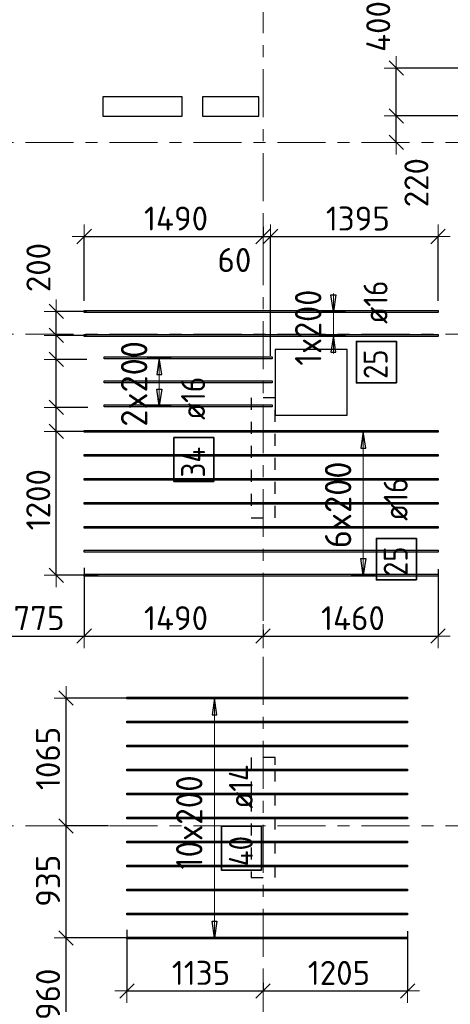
# Model space of a CAD drawing. Header units: metres. Extents: x -38 to 97, y -15 to 21.
# Tile 7 of 132: x 7.12 to 10.71, y 1.81 to 10.02. Entities that reach past the tile are written whole.
import ezdxf

# ---------------------------------------------------------------- set-up
doc = ezdxf.new("R2010")
doc.units = ezdxf.units.M
doc.header["$PDMODE"] = 65
for name, pattern in [('______11', [0.5, 0.4, -0.05, 0, -0.05]), ('______2', [0.0405, 0.03, -0.0105]), ('______5', [1.1, 0.8, -0.1, 0.1, -0.1])]:
    doc.linetypes.add(name, pattern=pattern)
for name, color, linetype, lineweight in [('XR$2$Осевая линия (1)', 7, '______5', 13), ('XR$4$Перекрытие (1)', 7, 'Continuous', 35), ('XR$4$Размерная линия (1)', 7, 'Continuous', 13)]:
    doc.layers.add(name, color=color, linetype=linetype, lineweight=lineweight)
doc.layers.add('XR$4$Арм.стержн.Доп. Арм верхн.зоны Х', color=7, linetype='Continuous', lineweight=35, true_color=0x8c8cff)
doc.layers.add('XR$6$Стена_ бетон несущ.', color=7, linetype='Continuous', lineweight=70, true_color=0xb4b496)
doc.styles.add('ISOCPEUR', font='txt')
doc.dimstyles.new('DIMSTYLE_3', dxfattribs={"dimtxt": 0.2, "dimasz": 0.2, "dimexe": 0, "dimexo": 0, "dimgap": 0.1, "dimtad": 2, "dimdec": 0, "dimlfac": 1000, "dimrnd": 5, "dimzin": 12, "dimdsep": 46, "dimtxsty": 'ISOCPEUR', "dimblk1": 'ALL_ML_STRICH', "dimblk2": 'ALL_ML_STRICH', "dimsah": 1, "dimcen": 0, "dimclrd": 7, "dimclre": 256, "dimclrt": 7, "dimadec": 0, "dimazin": 0, "dimtfac": 1, "dimtdec": 0, "dimtix": 1, "dimtmove": 2, "dimatfit": 3, "dimfxl": 0, "dimtzin": 0, "dimlwd": 0, "dimlwe": -3, "dimarcsym": 0})
doc.dimstyles.new('DIMSTYLE_33', dxfattribs={"dimtxt": 0.2, "dimasz": 0.2, "dimexe": 0, "dimexo": 0, "dimgap": 0.1, "dimtad": 2, "dimdec": 0, "dimlfac": 1000, "dimrnd": 5, "dimzin": 12, "dimdsep": 46, "dimtxsty": 'ISOCPEUR', "dimblk1": 'ALL_ML_STRICH', "dimblk2": 'ALL_ML_STRICH', "dimsah": 1, "dimcen": 0, "dimclrd": 7, "dimclre": 256, "dimclrt": 7, "dimadec": 0, "dimazin": 0, "dimtfac": 1, "dimtdec": 0, "dimtix": 1, "dimtmove": 2, "dimatfit": 3, "dimfxl": 0, "dimtvp": 1.2, "dimtzin": 0, "dimlwd": 0, "dimlwe": -3, "dimarcsym": 0})
doc.dimstyles.new('DIMSTYLE_34', dxfattribs={"dimtxt": 0.2, "dimasz": 0.2, "dimexe": 0, "dimexo": 0, "dimgap": 0.1, "dimtad": 0, "dimdec": 0, "dimlfac": 1000, "dimrnd": 5, "dimzin": 12, "dimdsep": 46, "dimtxsty": 'ISOCPEUR', "dimblk1": 'ALL_ML_STRICH', "dimblk2": 'ALL_ML_STRICH', "dimsah": 1, "dimcen": 0, "dimclrd": 7, "dimclre": 256, "dimclrt": 7, "dimadec": 0, "dimazin": 0, "dimtfac": 1, "dimtdec": 0, "dimtix": 1, "dimtmove": 2, "dimatfit": 3, "dimfxl": 0, "dimtvp": 1.2, "dimtzin": 0, "dimlwd": 0, "dimlwe": -3, "dimarcsym": 0})

# ---------------------------------------------------------------- blocks, each defined once
blk = doc.blocks.new('ALL_ML_STRICH')
at = {"color": 0, "linetype": 'ByBlock', "lineweight": -2}
for p, q in [((0, -0.5), (0, 0.5)), ((-1, 0), (0.5, 0)), ((-0.3, -0.3), (0.3, 0.3))]:
    blk.add_line(p, q, dxfattribs=at)
blk = doc.blocks.new('*D284')
at = {"layer": 'DEFPOINTS', "color": 7, "linetype": 'Continuous', "lineweight": 13, "transparency": 33554687}
for p in [(7.7164, 6.5906), (7.4257, 5.3906), (7.7943, 5.3906)]:
    blk.add_point(p, dxfattribs=at)
at = {"layer": 'XR$4$Размерная линия (1)', "color": 9, "linetype": 'Continuous', "lineweight": -2, "true_color": 0xc7c7c7, "transparency": 33554687}
for p, q in [((7.6964, 6.5906), (7.4257, 6.5906)), ((7.7743, 5.3906), (7.4257, 5.3906))]:
    blk.add_line(p, q, dxfattribs=at)
at = {"layer": 'XR$4$Размерная линия (1)', "color": 7, "linetype": 'Continuous', "lineweight": -2, "transparency": 33554687}
blk.add_line((7.4257, 5.3906), (7.4257, 6.5906), dxfattribs=at)
at = {"layer": 'XR$4$Размерная линия (1)', "color": 7, "linetype": 'Continuous', "lineweight": 13, "transparency": 33554687, "xscale": 0.2, "yscale": 0.2, "zscale": 0.2}
for p, rotation in [((7.4257, 6.5906), 90), ((7.4257, 5.3906), 270)]:
    blk.add_blockref('ALL_ML_STRICH', p, dxfattribs=dict(at, rotation=rotation))
at = {"layer": 'XR$4$Размерная линия (1)', "color": 7, "linetype": 'Continuous', "lineweight": 13, "transparency": 33554687, "insert": (7.2757, 6.0206), "char_height": 0.2, "width": 0.8, "attachment_point": 5, "rotation": 90, "style": 'ISOCPEUR'}
blk.add_mtext('\\A1;{1200}', dxfattribs=at)
blk = doc.blocks.new('*D285')
at = {"layer": 'DEFPOINTS', "color": 7, "linetype": 'Continuous', "lineweight": 13, "transparency": 33554687}
for p in [(7.7099, 6.7906), (7.4257, 6.5906), (7.7164, 6.5906)]:
    blk.add_point(p, dxfattribs=at)
at = {"layer": 'XR$4$Размерная линия (1)', "color": 9, "linetype": 'Continuous', "lineweight": -2, "true_color": 0xc7c7c7, "transparency": 33554687}
for p, q in [((7.6899, 6.7906), (7.4257, 6.7906)), ((7.6964, 6.5906), (7.4257, 6.5906))]:
    blk.add_line(p, q, dxfattribs=at)
at = {"layer": 'XR$4$Размерная линия (1)', "color": 7, "linetype": 'Continuous', "lineweight": -2, "transparency": 33554687}
blk.add_line((7.4257, 6.5906), (7.4257, 6.7906), dxfattribs=at)
at = {"layer": 'XR$4$Размерная линия (1)', "color": 7, "linetype": 'Continuous', "lineweight": 13, "transparency": 33554687, "xscale": 0.2, "yscale": 0.2, "zscale": 0.2}
for p, rotation in [((7.4257, 6.7906), 90), ((7.4257, 6.5906), 270)]:
    blk.add_blockref('ALL_ML_STRICH', p, dxfattribs=dict(at, rotation=rotation))
at = {"layer": 'XR$4$Размерная линия (1)', "color": 7, "linetype": 'Continuous', "lineweight": 13, "transparency": 33554687, "insert": (6.9496, 6.1801), "char_height": 0.2, "width": 0.6, "attachment_point": 5, "rotation": 90, "style": 'ISOCPEUR'}
blk.add_mtext('\\A1;{200}', dxfattribs=at)
blk = doc.blocks.new('*D286')
at = {"layer": 'DEFPOINTS', "color": 7, "linetype": 'Continuous', "lineweight": 13, "transparency": 33554687}
for p in [(7.7009, 7.1906), (7.4257, 6.7906), (7.7099, 6.7906)]:
    blk.add_point(p, dxfattribs=at)
at = {"layer": 'XR$4$Размерная линия (1)', "color": 9, "linetype": 'Continuous', "lineweight": -2, "true_color": 0xc7c7c7, "transparency": 33554687}
for p, q in [((7.6809, 7.1906), (7.4257, 7.1906)), ((7.6899, 6.7906), (7.4257, 6.7906))]:
    blk.add_line(p, q, dxfattribs=at)
at = {"layer": 'XR$4$Размерная линия (1)', "color": 7, "linetype": 'Continuous', "lineweight": -2, "transparency": 33554687}
blk.add_line((7.4257, 6.7906), (7.4257, 7.1906), dxfattribs=at)
at = {"layer": 'XR$4$Размерная линия (1)', "color": 7, "linetype": 'Continuous', "lineweight": 13, "transparency": 33554687, "xscale": 0.2, "yscale": 0.2, "zscale": 0.2}
for p, rotation in [((7.4257, 7.1906), 90), ((7.4257, 6.7906), 270)]:
    blk.add_blockref('ALL_ML_STRICH', p, dxfattribs=dict(at, rotation=rotation))
at = {"layer": 'XR$4$Размерная линия (1)', "color": 7, "linetype": 'Continuous', "lineweight": 13, "transparency": 33554687, "insert": (6.7927, 6.7597), "char_height": 0.2, "width": 0.6, "attachment_point": 5, "rotation": 90, "style": 'ISOCPEUR'}
blk.add_mtext('\\A1;{400}', dxfattribs=at)
blk = doc.blocks.new('*D287')
at = {"layer": 'DEFPOINTS', "color": 7, "linetype": 'Continuous', "lineweight": 13, "transparency": 33554687}
for p in [(7.7009, 7.3906), (7.4257, 7.1906), (7.7009, 7.1906)]:
    blk.add_point(p, dxfattribs=at)
at = {"layer": 'XR$4$Размерная линия (1)', "color": 9, "linetype": 'Continuous', "lineweight": -2, "true_color": 0xc7c7c7, "transparency": 33554687}
for p, q in [((7.6809, 7.3906), (7.4257, 7.3906)), ((7.6809, 7.1906), (7.4257, 7.1906))]:
    blk.add_line(p, q, dxfattribs=at)
at = {"layer": 'XR$4$Размерная линия (1)', "color": 7, "linetype": 'Continuous', "lineweight": -2, "transparency": 33554687}
blk.add_line((7.4257, 7.1906), (7.4257, 7.3906), dxfattribs=at)
at = {"layer": 'XR$4$Размерная линия (1)', "color": 7, "linetype": 'Continuous', "lineweight": 13, "transparency": 33554687, "xscale": 0.2, "yscale": 0.2, "zscale": 0.2}
for p, rotation in [((7.4257, 7.3906), 90), ((7.4257, 7.1906), 270)]:
    blk.add_blockref('ALL_ML_STRICH', p, dxfattribs=dict(at, rotation=rotation))
at = {"layer": 'XR$4$Размерная линия (1)', "color": 7, "linetype": 'Continuous', "lineweight": 13, "transparency": 33554687, "insert": (6.9317, 7.564), "char_height": 0.2, "width": 0.6, "attachment_point": 5, "rotation": 90, "style": 'ISOCPEUR'}
blk.add_mtext('\\A1;{200}', dxfattribs=at)
blk = doc.blocks.new('*D288')
at = {"layer": 'DEFPOINTS', "color": 7, "linetype": 'Continuous', "lineweight": 13, "transparency": 33554687}
for p in [(7.7009, 7.5906), (7.4257, 7.3906), (7.7009, 7.3906)]:
    blk.add_point(p, dxfattribs=at)
at = {"layer": 'XR$4$Размерная линия (1)', "color": 9, "linetype": 'Continuous', "lineweight": -2, "true_color": 0xc7c7c7, "transparency": 33554687}
for p, q in [((7.6809, 7.5906), (7.4257, 7.5906)), ((7.6809, 7.3906), (7.4257, 7.3906))]:
    blk.add_line(p, q, dxfattribs=at)
at = {"layer": 'XR$4$Размерная линия (1)', "color": 7, "linetype": 'Continuous', "lineweight": -2, "transparency": 33554687}
blk.add_line((7.4257, 7.3906), (7.4257, 7.5906), dxfattribs=at)
at = {"layer": 'XR$4$Размерная линия (1)', "color": 7, "linetype": 'Continuous', "lineweight": 13, "transparency": 33554687, "xscale": 0.2, "yscale": 0.2, "zscale": 0.2}
for p, rotation in [((7.4257, 7.5906), 90), ((7.4257, 7.3906), 270)]:
    blk.add_blockref('ALL_ML_STRICH', p, dxfattribs=dict(at, rotation=rotation))
at = {"layer": 'XR$4$Размерная линия (1)', "color": 7, "linetype": 'Continuous', "lineweight": 13, "transparency": 33554687, "insert": (7.2773, 7.9568), "char_height": 0.2, "width": 0.6, "attachment_point": 5, "rotation": 90, "style": 'ISOCPEUR'}
blk.add_mtext('\\A1;{200}', dxfattribs=at)
blk = doc.blocks.new('*D291')
at = {"layer": 'DEFPOINTS', "color": 7, "linetype": 'Continuous', "lineweight": 13, "transparency": 33554687}
for p in [(7.6584, 5.4737), (6.8857, 4.8831), (6.8857, 4.5149)]:
    blk.add_point(p, dxfattribs=at)
at = {"layer": 'XR$4$Размерная линия (1)', "color": 9, "linetype": 'Continuous', "lineweight": -2, "true_color": 0xc7c7c7, "transparency": 33554687}
for p, q in [((7.6584, 5.4537), (7.6584, 4.8831)), ((6.8857, 4.5349), (6.8857, 4.8831))]:
    blk.add_line(p, q, dxfattribs=at)
at = {"layer": 'XR$4$Размерная линия (1)', "color": 7, "linetype": 'Continuous', "lineweight": -2, "transparency": 33554687}
blk.add_line((6.8857, 4.8831), (7.6584, 4.8831), dxfattribs=at)
at = {"layer": 'XR$4$Размерная линия (1)', "color": 7, "linetype": 'Continuous', "lineweight": 13, "transparency": 33554687, "xscale": 0.2, "yscale": 0.2, "zscale": 0.2, "rotation": 180}
blk.add_blockref('ALL_ML_STRICH', (6.8857, 4.8831), dxfattribs=at)
at = {"layer": 'XR$4$Размерная линия (1)', "color": 7, "linetype": 'Continuous', "lineweight": 13, "transparency": 33554687, "xscale": 0.2, "yscale": 0.2, "zscale": 0.2}
blk.add_blockref('ALL_ML_STRICH', (7.6584, 4.8831), dxfattribs=at)
at = {"layer": 'XR$4$Размерная линия (1)', "color": 7, "linetype": 'Continuous', "lineweight": 13, "transparency": 33554687, "insert": (7.2821, 5.0331), "char_height": 0.2, "width": 0.6, "attachment_point": 5, "style": 'ISOCPEUR'}
blk.add_mtext('\\A1;{775}', dxfattribs=at)
blk = doc.blocks.new('*D292')
at = {"layer": 'DEFPOINTS', "color": 7, "linetype": 'Continuous', "lineweight": 13, "transparency": 33554687}
for p in [(7.6584, 5.4737), (9.15, 4.9547), (7.6584, 4.8831)]:
    blk.add_point(p, dxfattribs=at)
at = {"layer": 'XR$4$Размерная линия (1)', "color": 9, "linetype": 'Continuous', "lineweight": -2, "true_color": 0xc7c7c7, "transparency": 33554687}
for p, q in [((7.6584, 5.4537), (7.6584, 4.8831)), ((9.15, 4.9347), (9.15, 4.8831))]:
    blk.add_line(p, q, dxfattribs=at)
at = {"layer": 'XR$4$Размерная линия (1)', "color": 7, "linetype": 'Continuous', "lineweight": -2, "transparency": 33554687}
blk.add_line((7.6584, 4.8831), (9.15, 4.8831), dxfattribs=at)
at = {"layer": 'XR$4$Размерная линия (1)', "color": 7, "linetype": 'Continuous', "lineweight": 13, "transparency": 33554687, "xscale": 0.2, "yscale": 0.2, "zscale": 0.2, "rotation": 180}
blk.add_blockref('ALL_ML_STRICH', (7.6584, 4.8831), dxfattribs=at)
at = {"layer": 'XR$4$Размерная линия (1)', "color": 7, "linetype": 'Continuous', "lineweight": 13, "transparency": 33554687, "xscale": 0.2, "yscale": 0.2, "zscale": 0.2}
blk.add_blockref('ALL_ML_STRICH', (9.15, 4.8831), dxfattribs=at)
at = {"layer": 'XR$4$Размерная линия (1)', "color": 7, "linetype": 'Continuous', "lineweight": 13, "transparency": 33554687, "insert": (8.4242, 5.0331), "char_height": 0.2, "width": 0.8, "attachment_point": 5, "style": 'ISOCPEUR'}
blk.add_mtext('\\A1;{1490}', dxfattribs=at)
blk = doc.blocks.new('*D293')
at = {"layer": 'DEFPOINTS', "color": 7, "linetype": 'Continuous', "lineweight": 13, "transparency": 33554687}
for p in [(10.6084, 5.4607), (9.15, 4.9547), (9.15, 4.8831)]:
    blk.add_point(p, dxfattribs=at)
at = {"layer": 'XR$4$Размерная линия (1)', "color": 9, "linetype": 'Continuous', "lineweight": -2, "true_color": 0xc7c7c7, "transparency": 33554687}
for p, q in [((10.6084, 5.4407), (10.6084, 4.8831)), ((9.15, 4.9347), (9.15, 4.8831))]:
    blk.add_line(p, q, dxfattribs=at)
at = {"layer": 'XR$4$Размерная линия (1)', "color": 7, "linetype": 'Continuous', "lineweight": -2, "transparency": 33554687}
blk.add_line((9.15, 4.8831), (10.6084, 4.8831), dxfattribs=at)
at = {"layer": 'XR$4$Размерная линия (1)', "color": 7, "linetype": 'Continuous', "lineweight": 13, "transparency": 33554687, "xscale": 0.2, "yscale": 0.2, "zscale": 0.2, "rotation": 180}
blk.add_blockref('ALL_ML_STRICH', (9.15, 4.8831), dxfattribs=at)
at = {"layer": 'XR$4$Размерная линия (1)', "color": 7, "linetype": 'Continuous', "lineweight": 13, "transparency": 33554687, "xscale": 0.2, "yscale": 0.2, "zscale": 0.2}
blk.add_blockref('ALL_ML_STRICH', (10.6084, 4.8831), dxfattribs=at)
at = {"layer": 'XR$4$Размерная линия (1)', "color": 7, "linetype": 'Continuous', "lineweight": 13, "transparency": 33554687, "insert": (9.8992, 5.0331), "char_height": 0.2, "width": 0.8, "attachment_point": 5, "style": 'ISOCPEUR'}
blk.add_mtext('\\A1;{1460}', dxfattribs=at)
blk = doc.blocks.new('*D296')
at = {"layer": 'DEFPOINTS', "color": 7, "linetype": 'Continuous', "lineweight": 13, "transparency": 33554687}
for p in [(8.0146, 2.4541), (9.15, 1.9726), (8.0146, 1.9247)]:
    blk.add_point(p, dxfattribs=at)
at = {"layer": 'XR$4$Размерная линия (1)', "color": 9, "linetype": 'Continuous', "lineweight": -2, "true_color": 0xc7c7c7, "transparency": 33554687}
for p, q in [((8.0146, 2.4341), (8.0146, 1.9247)), ((9.15, 1.9926), (9.15, 1.9247))]:
    blk.add_line(p, q, dxfattribs=at)
at = {"layer": 'XR$4$Размерная линия (1)', "color": 7, "linetype": 'Continuous', "lineweight": -2, "transparency": 33554687}
blk.add_line((8.0146, 1.9247), (9.15, 1.9247), dxfattribs=at)
at = {"layer": 'XR$4$Размерная линия (1)', "color": 7, "linetype": 'Continuous', "lineweight": 13, "transparency": 33554687, "xscale": 0.2, "yscale": 0.2, "zscale": 0.2, "rotation": 180}
blk.add_blockref('ALL_ML_STRICH', (8.0146, 1.9247), dxfattribs=at)
at = {"layer": 'XR$4$Размерная линия (1)', "color": 7, "linetype": 'Continuous', "lineweight": 13, "transparency": 33554687, "xscale": 0.2, "yscale": 0.2, "zscale": 0.2}
blk.add_blockref('ALL_ML_STRICH', (9.15, 1.9247), dxfattribs=at)
at = {"layer": 'XR$4$Размерная линия (1)', "color": 7, "linetype": 'Continuous', "lineweight": 13, "transparency": 33554687, "insert": (8.6323, 2.0747), "char_height": 0.2, "width": 0.8, "attachment_point": 5, "style": 'ISOCPEUR'}
blk.add_mtext('\\A1;{1135}', dxfattribs=at)
blk = doc.blocks.new('*D297')
at = {"layer": 'DEFPOINTS', "color": 7, "linetype": 'Continuous', "lineweight": 13, "transparency": 33554687}
for p in [(10.3546, 2.4414), (9.15, 1.9726), (9.15, 1.9247)]:
    blk.add_point(p, dxfattribs=at)
at = {"layer": 'XR$4$Размерная линия (1)', "color": 9, "linetype": 'Continuous', "lineweight": -2, "true_color": 0xc7c7c7, "transparency": 33554687}
for p, q in [((10.3546, 2.4214), (10.3546, 1.9247)), ((9.15, 1.9926), (9.15, 1.9247))]:
    blk.add_line(p, q, dxfattribs=at)
at = {"layer": 'XR$4$Размерная линия (1)', "color": 7, "linetype": 'Continuous', "lineweight": -2, "transparency": 33554687}
blk.add_line((9.15, 1.9247), (10.3546, 1.9247), dxfattribs=at)
at = {"layer": 'XR$4$Размерная линия (1)', "color": 7, "linetype": 'Continuous', "lineweight": 13, "transparency": 33554687, "xscale": 0.2, "yscale": 0.2, "zscale": 0.2, "rotation": 180}
blk.add_blockref('ALL_ML_STRICH', (9.15, 1.9247), dxfattribs=at)
at = {"layer": 'XR$4$Размерная линия (1)', "color": 7, "linetype": 'Continuous', "lineweight": 13, "transparency": 33554687, "xscale": 0.2, "yscale": 0.2, "zscale": 0.2}
blk.add_blockref('ALL_ML_STRICH', (10.3546, 1.9247), dxfattribs=at)
at = {"layer": 'XR$4$Размерная линия (1)', "color": 7, "linetype": 'Continuous', "lineweight": 13, "transparency": 33554687, "insert": (9.7823, 2.0747), "char_height": 0.2, "width": 0.8, "attachment_point": 5, "style": 'ISOCPEUR'}
blk.add_mtext('\\A1;{1205}', dxfattribs=at)
blk = doc.blocks.new('*D298')
at = {"layer": 'DEFPOINTS', "color": 7, "linetype": 'Continuous', "lineweight": 13, "transparency": 33554687}
for p in [(7.6584, 8.2156), (9.15, 8.2772), (7.6584, 7.6586)]:
    blk.add_point(p, dxfattribs=at)
at = {"layer": 'XR$4$Размерная линия (1)', "color": 9, "linetype": 'Continuous', "lineweight": -2, "true_color": 0xc7c7c7, "transparency": 33554687}
for p, q in [((9.15, 8.2972), (9.15, 8.2156)), ((7.6584, 7.6786), (7.6584, 8.2156))]:
    blk.add_line(p, q, dxfattribs=at)
at = {"layer": 'XR$4$Размерная линия (1)', "color": 7, "linetype": 'Continuous', "lineweight": -2, "transparency": 33554687}
blk.add_line((7.6584, 8.2156), (9.15, 8.2156), dxfattribs=at)
at = {"layer": 'XR$4$Размерная линия (1)', "color": 7, "linetype": 'Continuous', "lineweight": 13, "transparency": 33554687, "xscale": 0.2, "yscale": 0.2, "zscale": 0.2, "rotation": 180}
blk.add_blockref('ALL_ML_STRICH', (7.6584, 8.2156), dxfattribs=at)
at = {"layer": 'XR$4$Размерная линия (1)', "color": 7, "linetype": 'Continuous', "lineweight": 13, "transparency": 33554687, "xscale": 0.2, "yscale": 0.2, "zscale": 0.2}
blk.add_blockref('ALL_ML_STRICH', (9.15, 8.2156), dxfattribs=at)
at = {"layer": 'XR$4$Размерная линия (1)', "color": 7, "linetype": 'Continuous', "lineweight": 13, "transparency": 33554687, "insert": (8.4242, 8.3656), "char_height": 0.2, "width": 0.8, "attachment_point": 5, "style": 'ISOCPEUR'}
blk.add_mtext('\\A1;{1490}', dxfattribs=at)
blk = doc.blocks.new('*D299')
at = {"layer": 'DEFPOINTS', "color": 7, "linetype": 'Continuous', "lineweight": 13, "transparency": 33554687}
for p in [(9.15, 8.2772), (9.15, 8.2156), (9.2118, 7.1996)]:
    blk.add_point(p, dxfattribs=at)
at = {"layer": 'XR$4$Размерная линия (1)', "color": 9, "linetype": 'Continuous', "lineweight": -2, "true_color": 0xc7c7c7, "transparency": 33554687}
for p, q in [((9.15, 8.2972), (9.15, 8.2156)), ((9.2118, 7.2196), (9.2118, 8.2156))]:
    blk.add_line(p, q, dxfattribs=at)
at = {"layer": 'XR$4$Размерная линия (1)', "color": 7, "linetype": 'Continuous', "lineweight": -2, "transparency": 33554687}
blk.add_line((9.15, 8.2156), (9.2118, 8.2156), dxfattribs=at)
at = {"layer": 'XR$4$Размерная линия (1)', "color": 7, "linetype": 'Continuous', "lineweight": 13, "transparency": 33554687, "xscale": 0.2, "yscale": 0.2, "zscale": 0.2}
blk.add_blockref('ALL_ML_STRICH', (9.2118, 8.2156), dxfattribs=at)
at = {"layer": 'XR$4$Размерная линия (1)', "color": 7, "linetype": 'Continuous', "lineweight": 13, "transparency": 33554687, "xscale": 0.2, "yscale": 0.2, "zscale": 0.2, "rotation": 180}
blk.add_blockref('ALL_ML_STRICH', (9.15, 8.2156), dxfattribs=at)
at = {"layer": 'XR$4$Размерная линия (1)', "color": 7, "linetype": 'Continuous', "lineweight": 13, "transparency": 33554687, "insert": (8.9113, 8.0195), "char_height": 0.2, "width": 0.4, "attachment_point": 5, "style": 'ISOCPEUR'}
blk.add_mtext('\\A1;{60}', dxfattribs=at)
blk = doc.blocks.new('*D300')
at = {"layer": 'DEFPOINTS', "color": 7, "linetype": 'Continuous', "lineweight": 13, "transparency": 33554687}
for p in [(9.2118, 8.2156), (10.6084, 7.6586), (9.2118, 7.1996)]:
    blk.add_point(p, dxfattribs=at)
at = {"layer": 'XR$4$Размерная линия (1)', "color": 9, "linetype": 'Continuous', "lineweight": -2, "true_color": 0xc7c7c7, "transparency": 33554687}
for p, q in [((9.2118, 7.2196), (9.2118, 8.2156)), ((10.6084, 7.6786), (10.6084, 8.2156))]:
    blk.add_line(p, q, dxfattribs=at)
at = {"layer": 'XR$4$Размерная линия (1)', "color": 7, "linetype": 'Continuous', "lineweight": -2, "transparency": 33554687}
blk.add_line((9.2118, 8.2156), (10.6084, 8.2156), dxfattribs=at)
at = {"layer": 'XR$4$Размерная линия (1)', "color": 7, "linetype": 'Continuous', "lineweight": 13, "transparency": 33554687, "xscale": 0.2, "yscale": 0.2, "zscale": 0.2, "rotation": 180}
blk.add_blockref('ALL_ML_STRICH', (9.2118, 8.2156), dxfattribs=at)
at = {"layer": 'XR$4$Размерная линия (1)', "color": 7, "linetype": 'Continuous', "lineweight": 13, "transparency": 33554687, "xscale": 0.2, "yscale": 0.2, "zscale": 0.2}
blk.add_blockref('ALL_ML_STRICH', (10.6084, 8.2156), dxfattribs=at)
at = {"layer": 'XR$4$Размерная линия (1)', "color": 7, "linetype": 'Continuous', "lineweight": 13, "transparency": 33554687, "insert": (9.9401, 8.3656), "char_height": 0.2, "width": 0.8, "attachment_point": 5, "style": 'ISOCPEUR'}
blk.add_mtext('\\A1;{1395}', dxfattribs=at)
blk = doc.blocks.new('*D307')
at = {"layer": 'DEFPOINTS', "color": 7, "linetype": 'Continuous', "lineweight": 13, "transparency": 33554687}
for p in [(8.1561, 2.3663), (7.5076, 1.4064), (7.8804, 1.4064)]:
    blk.add_point(p, dxfattribs=at)
at = {"layer": 'XR$4$Размерная линия (1)', "color": 9, "linetype": 'Continuous', "lineweight": -2, "true_color": 0xc7c7c7, "transparency": 33554687}
for p, q in [((8.1361, 2.3663), (7.5076, 2.3663)), ((7.8604, 1.4064), (7.5076, 1.4064))]:
    blk.add_line(p, q, dxfattribs=at)
at = {"layer": 'XR$4$Размерная линия (1)', "color": 7, "linetype": 'Continuous', "lineweight": -2, "transparency": 33554687}
blk.add_line((7.5076, 1.4064), (7.5076, 2.3663), dxfattribs=at)
at = {"layer": 'XR$4$Размерная линия (1)', "color": 7, "linetype": 'Continuous', "lineweight": 13, "transparency": 33554687, "xscale": 0.2, "yscale": 0.2, "zscale": 0.2}
for p, rotation in [((7.5076, 2.3663), 90), ((7.5076, 1.4064), 270)]:
    blk.add_blockref('ALL_ML_STRICH', p, dxfattribs=dict(at, rotation=rotation))
at = {"layer": 'XR$4$Размерная линия (1)', "color": 7, "linetype": 'Continuous', "lineweight": 13, "transparency": 33554687, "insert": (7.3576, 1.8963), "char_height": 0.2, "width": 0.6, "attachment_point": 5, "rotation": 90, "style": 'ISOCPEUR'}
blk.add_mtext('\\A1;{960}', dxfattribs=at)
blk = doc.blocks.new('*D308')
at = {"layer": 'DEFPOINTS', "color": 7, "linetype": 'Continuous', "lineweight": 13, "transparency": 33554687}
for p in [(7.8804, 3.3), (7.5076, 2.3663), (8.1561, 2.3663)]:
    blk.add_point(p, dxfattribs=at)
at = {"layer": 'XR$4$Размерная линия (1)', "color": 9, "linetype": 'Continuous', "lineweight": -2, "true_color": 0xc7c7c7, "transparency": 33554687}
for p, q in [((7.8604, 3.3), (7.5076, 3.3)), ((8.1361, 2.3663), (7.5076, 2.3663))]:
    blk.add_line(p, q, dxfattribs=at)
at = {"layer": 'XR$4$Размерная линия (1)', "color": 7, "linetype": 'Continuous', "lineweight": -2, "transparency": 33554687}
blk.add_line((7.5076, 2.3663), (7.5076, 3.3), dxfattribs=at)
at = {"layer": 'XR$4$Размерная линия (1)', "color": 7, "linetype": 'Continuous', "lineweight": 13, "transparency": 33554687, "xscale": 0.2, "yscale": 0.2, "zscale": 0.2}
for p, rotation in [((7.5076, 3.3), 90), ((7.5076, 2.3663), 270)]:
    blk.add_blockref('ALL_ML_STRICH', p, dxfattribs=dict(at, rotation=rotation))
at = {"layer": 'XR$4$Размерная линия (1)', "color": 7, "linetype": 'Continuous', "lineweight": 13, "transparency": 33554687, "insert": (7.3576, 2.8431), "char_height": 0.2, "width": 0.6, "attachment_point": 5, "rotation": 90, "style": 'ISOCPEUR'}
blk.add_mtext('\\A1;{935}', dxfattribs=at)
blk = doc.blocks.new('*D309')
at = {"layer": 'DEFPOINTS', "color": 7, "linetype": 'Continuous', "lineweight": 13, "transparency": 33554687}
for p in [(8.1075, 4.3663), (7.5076, 3.3), (7.8804, 3.3)]:
    blk.add_point(p, dxfattribs=at)
at = {"layer": 'XR$4$Размерная линия (1)', "color": 9, "linetype": 'Continuous', "lineweight": -2, "true_color": 0xc7c7c7, "transparency": 33554687}
for p, q in [((8.0875, 4.3663), (7.5076, 4.3663)), ((7.8604, 3.3), (7.5076, 3.3))]:
    blk.add_line(p, q, dxfattribs=at)
at = {"layer": 'XR$4$Размерная линия (1)', "color": 7, "linetype": 'Continuous', "lineweight": -2, "transparency": 33554687}
blk.add_line((7.5076, 3.3), (7.5076, 4.3663), dxfattribs=at)
at = {"layer": 'XR$4$Размерная линия (1)', "color": 7, "linetype": 'Continuous', "lineweight": 13, "transparency": 33554687, "xscale": 0.2, "yscale": 0.2, "zscale": 0.2}
for p, rotation in [((7.5076, 4.3663), 90), ((7.5076, 3.3), 270)]:
    blk.add_blockref('ALL_ML_STRICH', p, dxfattribs=dict(at, rotation=rotation))
at = {"layer": 'XR$4$Размерная линия (1)', "color": 7, "linetype": 'Continuous', "lineweight": 13, "transparency": 33554687, "insert": (7.3576, 3.8631), "char_height": 0.2, "width": 0.8, "attachment_point": 5, "rotation": 90, "style": 'ISOCPEUR'}
blk.add_mtext('\\A1;{1065}', dxfattribs=at)
blk = doc.blocks.new('*D562')
at = {"layer": 'DEFPOINTS', "color": 7, "linetype": 'Continuous', "lineweight": 13, "transparency": 33554687}
for p in [(11.4413, 9.2206), (10.26, 9), (10.2856, 9)]:
    blk.add_point(p, dxfattribs=at)
at = {"layer": 'XR$4$Размерная линия (1)', "color": 9, "linetype": 'Continuous', "lineweight": -2, "true_color": 0xc7c7c7, "transparency": 33554687}
for p, q in [((11.4213, 9.2206), (10.26, 9.2206)), ((10.2656, 9), (10.26, 9))]:
    blk.add_line(p, q, dxfattribs=at)
at = {"layer": 'XR$4$Размерная линия (1)', "color": 7, "linetype": 'Continuous', "lineweight": -2, "transparency": 33554687}
blk.add_line((10.26, 9), (10.26, 9.2206), dxfattribs=at)
at = {"layer": 'XR$4$Размерная линия (1)', "color": 7, "linetype": 'Continuous', "lineweight": 13, "transparency": 33554687, "xscale": 0.2, "yscale": 0.2, "zscale": 0.2}
for p, rotation in [((10.26, 9.2206), 90), ((10.26, 9), 270)]:
    blk.add_blockref('ALL_ML_STRICH', p, dxfattribs=dict(at, rotation=rotation))
at = {"layer": 'XR$4$Размерная линия (1)', "color": 7, "linetype": 'Continuous', "lineweight": 13, "transparency": 33554687, "insert": (10.4283, 8.6646), "char_height": 0.2, "width": 0.6, "attachment_point": 5, "rotation": 90, "style": 'ISOCPEUR'}
blk.add_mtext('\\A1;{220}', dxfattribs=at)
blk = doc.blocks.new('*D563')
at = {"layer": 'DEFPOINTS', "color": 7, "linetype": 'Continuous', "lineweight": 13, "transparency": 33554687}
for p in [(11.3543, 9.6206), (10.26, 9.2206), (11.4413, 9.2206)]:
    blk.add_point(p, dxfattribs=at)
at = {"layer": 'XR$4$Размерная линия (1)', "color": 9, "linetype": 'Continuous', "lineweight": -2, "true_color": 0xc7c7c7, "transparency": 33554687}
for p, q in [((11.3343, 9.6206), (10.26, 9.6206)), ((11.4213, 9.2206), (10.26, 9.2206))]:
    blk.add_line(p, q, dxfattribs=at)
at = {"layer": 'XR$4$Размерная линия (1)', "color": 7, "linetype": 'Continuous', "lineweight": -2, "transparency": 33554687}
blk.add_line((10.26, 9.2206), (10.26, 9.6206), dxfattribs=at)
at = {"layer": 'XR$4$Размерная линия (1)', "color": 7, "linetype": 'Continuous', "lineweight": 13, "transparency": 33554687, "xscale": 0.2, "yscale": 0.2, "zscale": 0.2}
for p, rotation in [((10.26, 9.6206), 90), ((10.26, 9.2206), 270)]:
    blk.add_blockref('ALL_ML_STRICH', p, dxfattribs=dict(at, rotation=rotation))
at = {"layer": 'XR$4$Размерная линия (1)', "color": 7, "linetype": 'Continuous', "lineweight": 13, "transparency": 33554687, "insert": (10.11, 9.967), "char_height": 0.2, "width": 0.6, "attachment_point": 5, "rotation": 90, "style": 'ISOCPEUR'}
blk.add_mtext('\\A1;{400}', dxfattribs=at)

msp = doc.modelspace()

# ---------------------------------------------------------------- linework, layer by layer
at = {"layer": 'XR$2$Осевая линия (1)', "color": 253, "linetype": '______11', "lineweight": 13, "true_color": 0xa0a0a0, "transparency": 33554687}
for p, q in [((9.15, -3.39), (9.15, 19.78)), ((-2.63, 9), (62.6, 9)), ((-2.63, 7.4), (62.6, 7.4)), ((-2.63, 3.3), (62.6, 3.3))]:
    msp.add_line(p, q, dxfattribs=at)
at = {"layer": 'XR$4$Арм.стержн.Доп. Арм верхн.зоны Х', "color": 7, "linetype": 'Continuous', "lineweight": 25, "transparency": 33554687}
for p, q in [((9.7361, 7.5906), (9.7161, 7.7306)), ((9.7161, 7.7306), (9.7561, 7.7306)), ((9.7561, 7.7306), (9.7361, 7.5906)), ((9.7361, 7.3906), (9.7161, 7.2506)), ((9.7561, 7.2506), (9.7361, 7.3906)), ((9.7161, 7.2506), (9.7561, 7.2506)), ((8.2851, 7.2038), (8.2651, 7.0638)), ((8.3051, 7.0638), (8.2851, 7.2038)), ((8.2651, 7.0638), (8.3051, 7.0638)), ((8.2851, 6.8038), (8.2651, 6.9438)), ((8.2651, 6.9438), (8.3051, 6.9438)), ((8.3051, 6.9438), (8.2851, 6.8038)), ((9.9854, 6.5906), (9.9654, 6.4506)), ((10.0054, 6.4506), (9.9854, 6.5906)), ((9.9654, 6.4506), (10.0054, 6.4506)), ((9.9854, 5.3906), (9.9654, 5.5306)), ((9.9654, 5.5306), (10.0054, 5.5306)), ((10.0054, 5.5306), (9.9854, 5.3906)), ((8.7446, 4.3663), (8.7246, 4.2263)), ((8.7646, 4.2263), (8.7446, 4.3663)), ((8.7246, 4.2263), (8.7646, 4.2263)), ((8.7446, 2.3663), (8.7246, 2.5063)), ((8.7246, 2.5063), (8.7646, 2.5063)), ((8.7646, 2.5063), (8.7446, 2.3663))]:
    msp.add_line(p, q, dxfattribs=at)
at = {"layer": 'XR$4$Арм.стержн.Доп. Арм верхн.зоны Х', "color": 7, "linetype": 'Continuous', "lineweight": 13, "transparency": 33554687}
for p, q in [((9.7361, 7.5906), (9.7361, 7.7406)), ((9.7361, 7.3906), (9.7361, 7.5906)), ((9.7361, 7.3906), (9.7361, 7.2406)), ((8.2851, 7.2038), (8.2851, 7.2038)), ((8.2851, 6.8038), (8.2851, 7.2038)), ((8.2851, 6.8038), (8.2851, 6.8038)), ((9.9854, 6.5906), (9.9854, 6.5906)), ((9.9854, 5.3906), (9.9854, 6.5906)), ((9.9854, 5.3906), (9.9854, 5.3906)), ((8.7446, 4.3663), (8.7446, 4.3663)), ((8.7446, 2.3663), (8.7446, 4.3663)), ((8.7446, 2.3663), (8.7446, 2.3663))]:
    msp.add_line(p, q, dxfattribs=at)
at = {"layer": 'XR$4$Арм.стержн.Доп. Арм верхн.зоны Х', "color": 253, "linetype": 'Continuous', "lineweight": -3, "true_color": 0xa0a0a0, "transparency": 33554687}
for p, q in [((9.7361, 7.5906), (9.6361, 7.5906)), ((9.7361, 7.5906), (9.8361, 7.5906)), ((9.7361, 7.3906), (9.6361, 7.3906)), ((9.7361, 7.3906), (9.8361, 7.3906)), ((8.2851, 7.2038), (8.1851, 7.2038)), ((8.2851, 7.2038), (8.3851, 7.2038)), ((8.2851, 6.8038), (8.1851, 6.8038)), ((8.2851, 6.8038), (8.3851, 6.8038)), ((9.9854, 6.5906), (9.8854, 6.5906)), ((9.9854, 6.5906), (10.0854, 6.5906)), ((9.9854, 5.3906), (9.8854, 5.3906)), ((9.9854, 5.3906), (10.0854, 5.3906)), ((8.7446, 4.3663), (8.6446, 4.3663)), ((8.7446, 4.3663), (8.8446, 4.3663)), ((8.7446, 2.3663), (8.6446, 2.3663)), ((8.7446, 2.3663), (8.8446, 2.3663))]:
    msp.add_line(p, q, dxfattribs=at)
at = {"layer": 'XR$4$Арм.стержн.Доп. Арм верхн.зоны Х', "color": 7, "linetype": 'Continuous', "lineweight": 25, "transparency": 33554687}
for points in [[(10.6084, 7.5826), (7.6584, 7.5826), (7.6584, 7.5986), (10.6084, 7.5986), (10.6084, 7.5826)], [(10.6084, 7.3826), (7.6584, 7.3826), (7.6584, 7.3986), (10.6084, 7.3986), (10.6084, 7.3826)], [(9.225, 7.1958), (7.825, 7.1958), (7.825, 7.2118), (9.225, 7.2118), (9.225, 7.1958)], [(9.225, 6.9958), (7.825, 6.9958), (7.825, 7.0118), (9.225, 7.0118), (9.225, 6.9958)], [(9.225, 6.7958), (7.825, 6.7958), (7.825, 6.8118), (9.225, 6.8118), (9.225, 6.7958)], [(10.6084, 6.5826), (7.6584, 6.5826), (7.6584, 6.5986), (10.6084, 6.5986), (10.6084, 6.5826)], [(10.6084, 6.3826), (7.6584, 6.3826), (7.6584, 6.3986), (10.6084, 6.3986), (10.6084, 6.3826)], [(10.6084, 6.1826), (7.6584, 6.1826), (7.6584, 6.1986), (10.6084, 6.1986), (10.6084, 6.1826)], [(10.6084, 5.9826), (7.6584, 5.9826), (7.6584, 5.9986), (10.6084, 5.9986), (10.6084, 5.9826)], [(10.6084, 5.7826), (7.6584, 5.7826), (7.6584, 5.7986), (10.6084, 5.7986), (10.6084, 5.7826)], [(10.6084, 5.5826), (7.6584, 5.5826), (7.6584, 5.5986), (10.6084, 5.5986), (10.6084, 5.5826)], [(10.6084, 5.3826), (7.6584, 5.3826), (7.6584, 5.3986), (10.6084, 5.3986), (10.6084, 5.3826)], [(10.3546, 4.3593), (8.0146, 4.3593), (8.0146, 4.3733), (10.3546, 4.3733), (10.3546, 4.3593)], [(10.3546, 4.1593), (8.0146, 4.1593), (8.0146, 4.1733), (10.3546, 4.1733), (10.3546, 4.1593)], [(10.3546, 3.9593), (8.0146, 3.9593), (8.0146, 3.9733), (10.3546, 3.9733), (10.3546, 3.9593)], [(10.3546, 3.7593), (8.0146, 3.7593), (8.0146, 3.7733), (10.3546, 3.7733), (10.3546, 3.7593)], [(10.3546, 3.5593), (8.0146, 3.5593), (8.0146, 3.5733), (10.3546, 3.5733), (10.3546, 3.5593)], [(10.3546, 3.3593), (8.0146, 3.3593), (8.0146, 3.3733), (10.3546, 3.3733), (10.3546, 3.3593)], [(10.3546, 3.1593), (8.0146, 3.1593), (8.0146, 3.1733), (10.3546, 3.1733), (10.3546, 3.1593)], [(10.3546, 2.9593), (8.0146, 2.9593), (8.0146, 2.9733), (10.3546, 2.9733), (10.3546, 2.9593)], [(10.3546, 2.7593), (8.0146, 2.7593), (8.0146, 2.7733), (10.3546, 2.7733), (10.3546, 2.7593)], [(10.3546, 2.5593), (8.0146, 2.5593), (8.0146, 2.5733), (10.3546, 2.5733), (10.3546, 2.5593)], [(10.3546, 2.3593), (8.0146, 2.3593), (8.0146, 2.3733), (10.3546, 2.3733), (10.3546, 2.3593)]]:
    msp.add_lwpolyline(points, dxfattribs=at)
at = {"layer": 'XR$4$Арм.стержн.Доп. Арм верхн.зоны Х', "color": 7, "linetype": 'Continuous', "lineweight": 35, "transparency": 33554687}
for points in [[(10.261, 6.9943), (10.261, 7.341), (9.9277, 7.341), (9.9277, 6.9943), (10.261, 6.9943)], [(8.7397, 6.1725), (8.7397, 6.5392), (8.4064, 6.5392), (8.4064, 6.1725), (8.7397, 6.1725)], [(10.4288, 5.3515), (10.4288, 5.6982), (10.0954, 5.6982), (10.0954, 5.3515), (10.4288, 5.3515)], [(9.138, 2.9304), (9.138, 3.2971), (8.8046, 3.2971), (8.8046, 2.9304), (9.138, 2.9304)]]:
    msp.add_lwpolyline(points, dxfattribs=at)
at = {"layer": 'XR$4$Перекрытие (1)', "color": 7, "linetype": 'Continuous', "lineweight": 25, "transparency": 33554687}
for p, q in [((7.8156, 9.3795), (7.8156, 9.2195)), ((8.4756, 9.3795), (7.8156, 9.3795)), ((8.4756, 9.2195), (8.4756, 9.3795)), ((8.6449, 9.3795), (8.6449, 9.2195)), ((9.1149, 9.3795), (8.6449, 9.3795)), ((9.1149, 9.2195), (9.1149, 9.3795)), ((7.8156, 9.2195), (8.4756, 9.2195)), ((8.6449, 9.2195), (9.1149, 9.2195)), ((9.25, 7.2745), (9.25, 6.7245)), ((9.85, 7.2745), (9.25, 7.2745)), ((9.85, 6.7245), (9.85, 7.2745)), ((9.25, 6.7245), (9.85, 6.7245))]:
    msp.add_line(p, q, dxfattribs=at)
at = {"layer": 'XR$6$Стена_ бетон несущ.', "color": 253, "linetype": '______2', "lineweight": -3, "true_color": 0xa0a0a0, "transparency": 33554687}
for p, q in [((9.05, 6.87), (9.05, 5.87)), ((9.25, 6.87), (9.05, 6.87)), ((9.25, 5.87), (9.25, 6.87)), ((9.05, 5.87), (9.25, 5.87)), ((9.05, 3.87), (9.05, 3.601)), ((9.25, 3.87), (9.05, 3.87)), ((9.25, 3.8092), (9.25, 3.87)), ((9.25, 2.87), (9.25, 3.8092)), ((9.05, 3.601), (9.05, 3.521)), ((9.05, 3.521), (9.05, 2.87)), ((9.05, 2.87), (9.25, 2.87))]:
    msp.add_line(p, q, dxfattribs=at)

# ---------------------------------------------------------------- texts
at = {"layer": 'XR$4$Арм.стержн.Доп. Арм верхн.зоны Х', "color": 7, "linetype": 'Continuous', "lineweight": 13, "transparency": 33554687, "char_height": 0.22, "attachment_point": 7, "rotation": 90, "style": 'ISOCPEUR'}
for s, insert, width in [('\\W0.89;1x200', (9.6361, 7.1386), 0.823552), ('\\W0.95;2x200', (8.1851, 6.6298), 0.873359), ('\\W0.95;6x200', (9.8854, 5.6166), 0.873359), ('\\W0.91;10x200', (8.6446, 2.9373), 0.979318)]:
    msp.add_mtext(s, dxfattribs=dict(at, insert=insert, width=width))
at = {"layer": 'XR$4$Арм.стержн.Доп. Арм верхн.зоны Х', "color": 7, "linetype": 'Continuous', "lineweight": 25, "transparency": 33554687, "char_height": 0.2, "attachment_point": 7, "rotation": 90, "style": 'ISOCPEUR'}
for s, insert, width in [('\\W0.89; ø16 ', (10.1877, 7.3743), 0.749105), ('\\W0.87;25', (10.1877, 7.0276), 0.367208), ('\\W0.89; ø16 ', (8.6664, 6.5725), 0.749105), ('\\W0.88;34', (8.6664, 6.2058), 0.387995), ('\\W0.89; ø16 ', (10.3554, 5.7315), 0.749105), ('\\W0.87;25', (10.3554, 5.3848), 0.367208), ('\\W0.89; ø14 ', (9.0646, 3.3304), 0.769432), ('\\W0.88;40', (9.0646, 2.9638), 0.387995)]:
    msp.add_mtext(s, dxfattribs=dict(at, insert=insert, width=width))

# ---------------------------------------------------------------- dimensions: what is measured, and where the dimension line sits
at = {"layer": 'XR$4$Размерная линия (1)', "color": 7, "linetype": 'Continuous', "lineweight": 13, "transparency": 33554687}
for base, p1, p2, dimstyle, picture, middle in [((10.26, 9.6206), (11.4213, 9.2206), (11.3343, 9.6206), 'DIMSTYLE_33', '*D563', (10.11, 9.967)), ((10.26, 9.2206), (10.2656, 9), (11.4213, 9.2206), 'DIMSTYLE_34', '*D562', (10.4283, 8.6646)), ((7.4257, 7.5906), (7.6809, 7.3906), (7.6809, 7.5906), 'DIMSTYLE_33', '*D288', (7.2773, 7.9568)), ((7.4257, 7.3906), (7.6809, 7.1906), (7.6809, 7.3906), 'DIMSTYLE_33', '*D287', (6.9317, 7.564)), ((7.4257, 7.1906), (7.6899, 6.7906), (7.6809, 7.1906), 'DIMSTYLE_33', '*D286', (6.7927, 6.7597)), ((7.4257, 6.7906), (7.6964, 6.5906), (7.6899, 6.7906), 'DIMSTYLE_33', '*D285', (6.9496, 6.1801)), ((7.4257, 6.5906), (7.7743, 5.3906), (7.6964, 6.5906), 'DIMSTYLE_3', '*D284', (7.2757, 6.0206)), ((7.5076, 4.3663), (7.8604, 3.3), (8.0875, 4.3663), 'DIMSTYLE_3', '*D309', (7.3576, 3.8631)), ((7.5076, 3.3), (8.1361, 2.3663), (7.8604, 3.3), 'DIMSTYLE_3', '*D308', (7.3576, 2.8431)), ((7.5076, 2.3663), (7.8604, 1.4064), (8.1361, 2.3663), 'DIMSTYLE_3', '*D307', (7.3576, 1.8963))]:
    dim = msp.add_linear_dim(base=base, p1=p1, p2=p2, angle=90, dimstyle=dimstyle, override={"dimpost": '<>', "dimclrd": 7, "dimclre": 9, "dimclrt": 7, "dimlwd": 0, "dimlwe": 65533}, dxfattribs=at)
    dim.commit()
    dim.dimension.update_dxf_attribs({"geometry": picture, "text_midpoint": middle, "dimtype": 160})
for base, p1, p2, dimstyle, picture, middle in [((9.15, 8.2156), (7.6584, 7.6786), (9.15, 8.2972), 'DIMSTYLE_3', '*D298', (8.4242, 8.3656)), ((10.6084, 8.2156), (9.2118, 7.2196), (10.6084, 7.6786), 'DIMSTYLE_3', '*D300', (9.9401, 8.3656)), ((9.2118, 8.2156), (9.15, 8.2972), (9.2118, 7.2196), 'DIMSTYLE_34', '*D299', (8.9113, 8.0195)), ((7.6584, 4.8831), (6.8857, 4.5349), (7.6584, 5.4537), 'DIMSTYLE_3', '*D291', (7.2821, 5.0331)), ((9.15, 4.8831), (7.6584, 5.4537), (9.15, 4.9347), 'DIMSTYLE_3', '*D292', (8.4242, 5.0331)), ((10.6084, 4.8831), (9.15, 4.9347), (10.6084, 5.4407), 'DIMSTYLE_3', '*D293', (9.8992, 5.0331)), ((9.15, 1.9247), (8.0146, 2.4341), (9.15, 1.9926), 'DIMSTYLE_3', '*D296', (8.6323, 2.0747)), ((10.3546, 1.9247), (9.15, 1.9926), (10.3546, 2.4214), 'DIMSTYLE_3', '*D297', (9.7823, 2.0747))]:
    dim = msp.add_linear_dim(base=base, p1=p1, p2=p2, dimstyle=dimstyle, override={"dimpost": '<>', "dimclrd": 7, "dimclre": 9, "dimclrt": 7, "dimlwd": 0, "dimlwe": 65533}, dxfattribs=at)
    dim.commit()
    dim.dimension.update_dxf_attribs({"geometry": picture, "text_midpoint": middle, "dimtype": 160})

doc.saveas('drawing.dxf')
